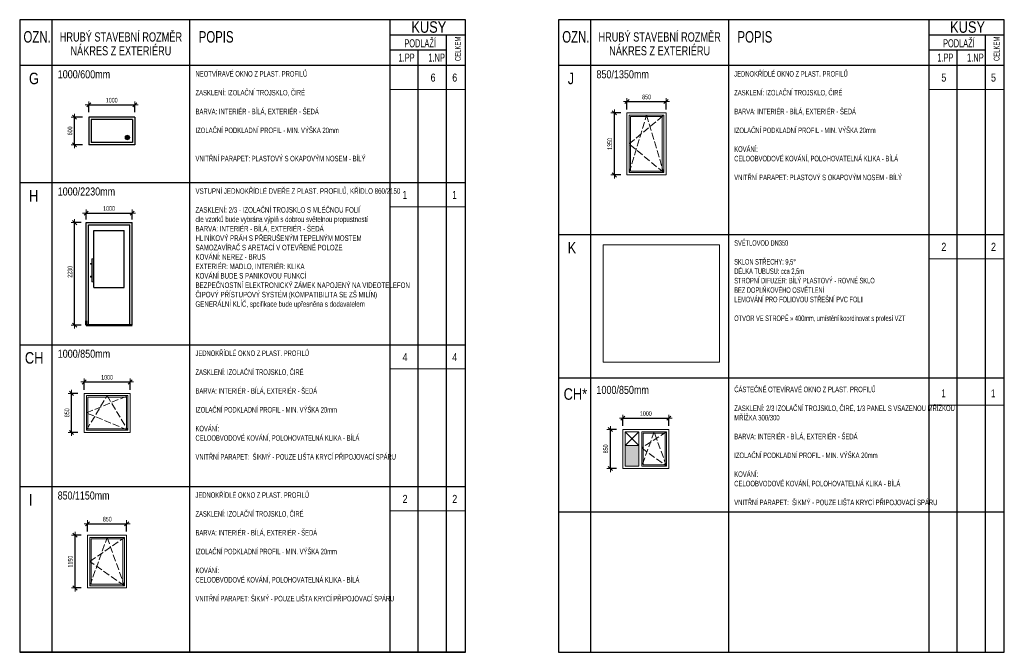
# Model space of a CAD drawing. Header units: millimetres. Extents: x -113432 to -55977, y -63841 to -50076.
# Tile 7 of 7: x -77398 to -55977, y -63841 to -50076. Entities that reach past the tile are written whole.
import ezdxf

# ---------------------------------------------------------------- set-up
doc = ezdxf.new("R2010")
doc.units = ezdxf.units.MM
doc.header["$XCLIPFRAME"] = 2
doc.header["$PDMODE"] = 65
doc.linetypes.add('Carkovana 2x_1', pattern=[200, 150, -50])
doc.layers.add('XR$1$VÝPIS VNĚJŠÍCH VÝPLŇÍ_1', color=7, linetype='Continuous', lineweight=25)
doc.styles.add('ARIAL', font='ARIAL.TTF')
doc.styles.add('ARIALNARROW', font='ARIALN.TTF')
doc.dimstyles.new('DIMSTYLE_3', dxfattribs={"dimtxt": 100, "dimasz": 150, "dimexe": 0, "dimexo": 0, "dimgap": 50, "dimtad": 2, "dimdec": 0, "dimrnd": 5, "dimzin": 12, "dimdsep": 46, "dimtxsty": 'ARIALNARROW', "dimblk1": 'ALL_ML_STRICH', "dimblk2": 'ALL_ML_STRICH', "dimsah": 1, "dimcen": 0, "dimclrd": 6, "dimclre": 6, "dimclrt": 6, "dimadec": 0, "dimazin": 0, "dimtfac": 1, "dimtdec": 0, "dimtix": 1, "dimtmove": 2, "dimatfit": 3, "dimfxl": 0, "dimtzin": 0, "dimlwd": 0, "dimlwe": 13, "dimarcsym": 0})
picture_1 = doc.add_image_def('image1.bmp', size_in_pixel=(323, 325))

# ---------------------------------------------------------------- blocks, each defined once
blk = doc.blocks.new('ALL_ML_STRICH')
at = {"color": 0, "linetype": 'ByBlock', "lineweight": -2}
for p, q in [((-1, 0), (0.5, 0)), ((-0.3, -0.3), (0.3, 0.3)), ((0, -0.5), (0, 0.5))]:
    blk.add_line(p, q, dxfattribs=at)
blk = doc.blocks.new('*D25')
at = {"layer": 'DEFPOINTS', "color": 6, "linetype": 'Continuous', "lineweight": 13}
for p in [(-75895, -51928), (-75895, -52198), (-74895, -52198)]:
    blk.add_point(p, dxfattribs=at)
at = {"layer": 'XR$1$VÝPIS VNĚJŠÍCH VÝPLŇÍ_1', "color": 6, "linetype": 'Continuous', "lineweight": -2}
for p, q in [((-75895, -52090), (-75895, -51928)), ((-75895, -51928), (-74895, -51928)), ((-74895, -52090), (-74895, -51928))]:
    blk.add_line(p, q, dxfattribs=at)
at = {"layer": 'XR$1$VÝPIS VNĚJŠÍCH VÝPLŇÍ_1', "color": 6, "linetype": 'Continuous', "lineweight": 13, "xscale": 150, "yscale": 150, "zscale": 150, "rotation": 180}
blk.add_blockref('ALL_ML_STRICH', (-75895, -51928), dxfattribs=at)
at = {"layer": 'XR$1$VÝPIS VNĚJŠÍCH VÝPLŇÍ_1', "color": 6, "linetype": 'Continuous', "lineweight": 13, "xscale": 150, "yscale": 150, "zscale": 150}
blk.add_blockref('ALL_ML_STRICH', (-74895, -51928), dxfattribs=at)
at = {"layer": 'XR$1$VÝPIS VNĚJŠÍCH VÝPLŇÍ_1', "color": 6, "linetype": 'Continuous', "lineweight": 13, "insert": (-75396, -51828), "char_height": 100, "width": 324.57, "attachment_point": 5, "style": 'ARIALNARROW'}
blk.add_mtext('\\W0.81;\\A1;{1000}', dxfattribs=at)
blk = doc.blocks.new('*D26')
at = {"layer": 'DEFPOINTS', "color": 6, "linetype": 'Continuous', "lineweight": 13}
for p in [(-75895, -52198), (-76204, -52798), (-75895, -52798)]:
    blk.add_point(p, dxfattribs=at)
at = {"layer": 'XR$1$VÝPIS VNĚJŠÍCH VÝPLŇÍ_1', "color": 6, "linetype": 'Continuous', "lineweight": -2}
for p, q in [((-76032, -52198), (-76204, -52198)), ((-76204, -52798), (-76204, -52198)), ((-76032, -52798), (-76204, -52798))]:
    blk.add_line(p, q, dxfattribs=at)
at = {"layer": 'XR$1$VÝPIS VNĚJŠÍCH VÝPLŇÍ_1', "color": 6, "linetype": 'Continuous', "lineweight": 13, "xscale": 150, "yscale": 150, "zscale": 150}
for p, rotation in [((-76204, -52198), 90), ((-76204, -52798), 270)]:
    blk.add_blockref('ALL_ML_STRICH', p, dxfattribs=dict(at, rotation=rotation))
at = {"layer": 'XR$1$VÝPIS VNĚJŠÍCH VÝPLŇÍ_1', "color": 6, "linetype": 'Continuous', "lineweight": 13, "insert": (-76304, -52496), "char_height": 100, "width": 243.43, "attachment_point": 5, "rotation": 90, "style": 'ARIALNARROW'}
blk.add_mtext('\\W0.81;\\A1;{600}', dxfattribs=at)
blk = doc.blocks.new('*D27')
at = {"layer": 'DEFPOINTS', "color": 6, "linetype": 'Continuous', "lineweight": 13}
for p in [(-75996, -57959), (-75996, -58206), (-74996, -58206)]:
    blk.add_point(p, dxfattribs=at)
at = {"layer": 'XR$1$VÝPIS VNĚJŠÍCH VÝPLŇÍ_1', "color": 6, "linetype": 'Continuous', "lineweight": -2}
for p, q in [((-75996, -58129), (-75996, -57959)), ((-75996, -57959), (-74996, -57959)), ((-74996, -58129), (-74996, -57959))]:
    blk.add_line(p, q, dxfattribs=at)
at = {"layer": 'XR$1$VÝPIS VNĚJŠÍCH VÝPLŇÍ_1', "color": 6, "linetype": 'Continuous', "lineweight": 13, "xscale": 150, "yscale": 150, "zscale": 150, "rotation": 180}
blk.add_blockref('ALL_ML_STRICH', (-75996, -57959), dxfattribs=at)
at = {"layer": 'XR$1$VÝPIS VNĚJŠÍCH VÝPLŇÍ_1', "color": 6, "linetype": 'Continuous', "lineweight": 13, "xscale": 150, "yscale": 150, "zscale": 150}
blk.add_blockref('ALL_ML_STRICH', (-74996, -57959), dxfattribs=at)
at = {"layer": 'XR$1$VÝPIS VNĚJŠÍCH VÝPLŇÍ_1', "color": 6, "linetype": 'Continuous', "lineweight": 13, "insert": (-75497, -57859), "char_height": 100, "width": 324.57, "attachment_point": 5, "style": 'ARIALNARROW'}
blk.add_mtext('\\W0.81;\\A1;{1000}', dxfattribs=at)
blk = doc.blocks.new('*D47')
at = {"layer": 'DEFPOINTS', "color": 6, "linetype": 'Continuous', "lineweight": 13}
for p in [(-75921, -61044), (-75921, -61291), (-75071, -61291)]:
    blk.add_point(p, dxfattribs=at)
at = {"layer": 'XR$1$VÝPIS VNĚJŠÍCH VÝPLŇÍ_1', "color": 6, "linetype": 'Continuous', "lineweight": -2}
for p, q in [((-75921, -61214), (-75921, -61044)), ((-75921, -61044), (-75071, -61044)), ((-75071, -61214), (-75071, -61044))]:
    blk.add_line(p, q, dxfattribs=at)
at = {"layer": 'XR$1$VÝPIS VNĚJŠÍCH VÝPLŇÍ_1', "color": 6, "linetype": 'Continuous', "lineweight": 13, "xscale": 150, "yscale": 150, "zscale": 150, "rotation": 180}
blk.add_blockref('ALL_ML_STRICH', (-75921, -61044), dxfattribs=at)
at = {"layer": 'XR$1$VÝPIS VNĚJŠÍCH VÝPLŇÍ_1', "color": 6, "linetype": 'Continuous', "lineweight": 13, "xscale": 150, "yscale": 150, "zscale": 150}
blk.add_blockref('ALL_ML_STRICH', (-75071, -61044), dxfattribs=at)
at = {"layer": 'XR$1$VÝPIS VNĚJŠÍCH VÝPLŇÍ_1', "color": 6, "linetype": 'Continuous', "lineweight": 13, "insert": (-75493, -60944), "char_height": 100, "width": 243.43, "attachment_point": 5, "style": 'ARIALNARROW'}
blk.add_mtext('\\W0.81;\\A1;{850}', dxfattribs=at)
blk = doc.blocks.new('*D48')
at = {"layer": 'DEFPOINTS', "color": 6, "linetype": 'Continuous', "lineweight": 13}
for p in [(-75921, -61291), (-76194, -62441), (-75921, -62441)]:
    blk.add_point(p, dxfattribs=at)
at = {"layer": 'XR$1$VÝPIS VNĚJŠÍCH VÝPLŇÍ_1', "color": 6, "linetype": 'Continuous', "lineweight": -2}
for p, q in [((-76057, -61291), (-76194, -61291)), ((-76194, -62441), (-76194, -61291)), ((-76057, -62441), (-76194, -62441))]:
    blk.add_line(p, q, dxfattribs=at)
at = {"layer": 'XR$1$VÝPIS VNĚJŠÍCH VÝPLŇÍ_1', "color": 6, "linetype": 'Continuous', "lineweight": 13, "xscale": 150, "yscale": 150, "zscale": 150}
for p, rotation in [((-76194, -61291), 90), ((-76194, -62441), 270)]:
    blk.add_blockref('ALL_ML_STRICH', p, dxfattribs=dict(at, rotation=rotation))
at = {"layer": 'XR$1$VÝPIS VNĚJŠÍCH VÝPLŇÍ_1', "color": 6, "linetype": 'Continuous', "lineweight": 13, "insert": (-76294, -61867), "char_height": 100, "width": 324.57, "attachment_point": 5, "rotation": 90, "style": 'ARIALNARROW'}
blk.add_mtext('\\W0.81;\\A1;{1150}', dxfattribs=at)
blk = doc.blocks.new('*D49')
at = {"layer": 'DEFPOINTS', "color": 6, "linetype": 'Continuous', "lineweight": 13}
for p in [(-64187, -51857), (-64187, -52104), (-63337, -52104)]:
    blk.add_point(p, dxfattribs=at)
at = {"layer": 'XR$1$VÝPIS VNĚJŠÍCH VÝPLŇÍ_1', "color": 6, "linetype": 'Continuous', "lineweight": -2}
for p, q in [((-64187, -52027), (-64187, -51857)), ((-64187, -51857), (-63337, -51857)), ((-63337, -52027), (-63337, -51857))]:
    blk.add_line(p, q, dxfattribs=at)
at = {"layer": 'XR$1$VÝPIS VNĚJŠÍCH VÝPLŇÍ_1', "color": 6, "linetype": 'Continuous', "lineweight": 13, "xscale": 150, "yscale": 150, "zscale": 150, "rotation": 180}
blk.add_blockref('ALL_ML_STRICH', (-64187, -51857), dxfattribs=at)
at = {"layer": 'XR$1$VÝPIS VNĚJŠÍCH VÝPLŇÍ_1', "color": 6, "linetype": 'Continuous', "lineweight": 13, "xscale": 150, "yscale": 150, "zscale": 150}
blk.add_blockref('ALL_ML_STRICH', (-63337, -51857), dxfattribs=at)
at = {"layer": 'XR$1$VÝPIS VNĚJŠÍCH VÝPLŇÍ_1', "color": 6, "linetype": 'Continuous', "lineweight": 13, "insert": (-63759, -51757), "char_height": 100, "width": 243.43, "attachment_point": 5, "style": 'ARIALNARROW'}
blk.add_mtext('\\W0.81;\\A1;{850}', dxfattribs=at)
blk = doc.blocks.new('*D50')
at = {"layer": 'DEFPOINTS', "color": 6, "linetype": 'Continuous', "lineweight": 13}
for p in [(-64187, -52104), (-64460, -53454), (-64187, -53454)]:
    blk.add_point(p, dxfattribs=at)
at = {"layer": 'XR$1$VÝPIS VNĚJŠÍCH VÝPLŇÍ_1', "color": 6, "linetype": 'Continuous', "lineweight": -2}
for p, q in [((-64323, -52104), (-64460, -52104)), ((-64460, -53454), (-64460, -52104)), ((-64323, -53454), (-64460, -53454))]:
    blk.add_line(p, q, dxfattribs=at)
at = {"layer": 'XR$1$VÝPIS VNĚJŠÍCH VÝPLŇÍ_1', "color": 6, "linetype": 'Continuous', "lineweight": 13, "xscale": 150, "yscale": 150, "zscale": 150}
for p, rotation in [((-64460, -52104), 90), ((-64460, -53454), 270)]:
    blk.add_blockref('ALL_ML_STRICH', p, dxfattribs=dict(at, rotation=rotation))
at = {"layer": 'XR$1$VÝPIS VNĚJŠÍCH VÝPLŇÍ_1', "color": 6, "linetype": 'Continuous', "lineweight": 13, "insert": (-64560, -52780), "char_height": 100, "width": 324.57, "attachment_point": 5, "rotation": 90, "style": 'ARIALNARROW'}
blk.add_mtext('\\W0.81;\\A1;{1350}', dxfattribs=at)
blk = doc.blocks.new('*D55')
at = {"layer": 'DEFPOINTS', "color": 6, "linetype": 'Continuous', "lineweight": 13}
for p in [(-64275, -58746), (-64275, -58993), (-63275, -58993)]:
    blk.add_point(p, dxfattribs=at)
at = {"layer": 'XR$1$VÝPIS VNĚJŠÍCH VÝPLŇÍ_1', "color": 6, "linetype": 'Continuous', "lineweight": -2}
for p, q in [((-64275, -58916), (-64275, -58746)), ((-64275, -58746), (-63275, -58746)), ((-63275, -58916), (-63275, -58746))]:
    blk.add_line(p, q, dxfattribs=at)
at = {"layer": 'XR$1$VÝPIS VNĚJŠÍCH VÝPLŇÍ_1', "color": 6, "linetype": 'Continuous', "lineweight": 13, "xscale": 150, "yscale": 150, "zscale": 150, "rotation": 180}
blk.add_blockref('ALL_ML_STRICH', (-64275, -58746), dxfattribs=at)
at = {"layer": 'XR$1$VÝPIS VNĚJŠÍCH VÝPLŇÍ_1', "color": 6, "linetype": 'Continuous', "lineweight": 13, "xscale": 150, "yscale": 150, "zscale": 150}
blk.add_blockref('ALL_ML_STRICH', (-63275, -58746), dxfattribs=at)
at = {"layer": 'XR$1$VÝPIS VNĚJŠÍCH VÝPLŇÍ_1', "color": 6, "linetype": 'Continuous', "lineweight": 13, "insert": (-63776, -58646), "char_height": 100, "width": 324.57, "attachment_point": 5, "style": 'ARIALNARROW'}
blk.add_mtext('\\W0.81;\\A1;{1000}', dxfattribs=at)
blk = doc.blocks.new('*D56')
at = {"layer": 'DEFPOINTS', "color": 6, "linetype": 'Continuous', "lineweight": 13}
for p in [(-75996, -58206), (-76269, -59056), (-75996, -59056)]:
    blk.add_point(p, dxfattribs=at)
at = {"layer": 'XR$1$VÝPIS VNĚJŠÍCH VÝPLŇÍ_1', "color": 6, "linetype": 'Continuous', "lineweight": -2}
for p, q in [((-76132, -58206), (-76269, -58206)), ((-76269, -59056), (-76269, -58206)), ((-76132, -59056), (-76269, -59056))]:
    blk.add_line(p, q, dxfattribs=at)
at = {"layer": 'XR$1$VÝPIS VNĚJŠÍCH VÝPLŇÍ_1', "color": 6, "linetype": 'Continuous', "lineweight": 13, "xscale": 150, "yscale": 150, "zscale": 150}
for p, rotation in [((-76269, -58206), 90), ((-76269, -59056), 270)]:
    blk.add_blockref('ALL_ML_STRICH', p, dxfattribs=dict(at, rotation=rotation))
at = {"layer": 'XR$1$VÝPIS VNĚJŠÍCH VÝPLŇÍ_1', "color": 6, "linetype": 'Continuous', "lineweight": 13, "insert": (-76369, -58629), "char_height": 100, "width": 243.43, "attachment_point": 5, "rotation": 90, "style": 'ARIALNARROW'}
blk.add_mtext('\\W0.81;\\A1;{850}', dxfattribs=at)
blk = doc.blocks.new('*D57')
at = {"layer": 'DEFPOINTS', "color": 6, "linetype": 'Continuous', "lineweight": 13}
for p in [(-64275, -58993), (-64548, -59843), (-64275, -59843)]:
    blk.add_point(p, dxfattribs=at)
at = {"layer": 'XR$1$VÝPIS VNĚJŠÍCH VÝPLŇÍ_1', "color": 6, "linetype": 'Continuous', "lineweight": -2}
for p, q in [((-64411, -58993), (-64548, -58993)), ((-64548, -59843), (-64548, -58993)), ((-64411, -59843), (-64548, -59843))]:
    blk.add_line(p, q, dxfattribs=at)
at = {"layer": 'XR$1$VÝPIS VNĚJŠÍCH VÝPLŇÍ_1', "color": 6, "linetype": 'Continuous', "lineweight": 13, "xscale": 150, "yscale": 150, "zscale": 150}
for p, rotation in [((-64548, -58993), 90), ((-64548, -59843), 270)]:
    blk.add_blockref('ALL_ML_STRICH', p, dxfattribs=dict(at, rotation=rotation))
at = {"layer": 'XR$1$VÝPIS VNĚJŠÍCH VÝPLŇÍ_1', "color": 6, "linetype": 'Continuous', "lineweight": 13, "insert": (-64648, -59415), "char_height": 100, "width": 243.43, "attachment_point": 5, "rotation": 90, "style": 'ARIALNARROW'}
blk.add_mtext('\\W0.81;\\A1;{850}', dxfattribs=at)
blk = doc.blocks.new('*D58')
at = {"layer": 'DEFPOINTS', "color": 6, "linetype": 'Continuous', "lineweight": 13}
for p in [(-75953, -54491), (-76202, -56721), (-75953, -56721)]:
    blk.add_point(p, dxfattribs=at)
at = {"layer": 'XR$1$VÝPIS VNĚJŠÍCH VÝPLŇÍ_1', "color": 6, "linetype": 'Continuous', "lineweight": -2}
for p, q in [((-76060, -54491), (-76202, -54491)), ((-76202, -56721), (-76202, -54491)), ((-76060, -56721), (-76202, -56721))]:
    blk.add_line(p, q, dxfattribs=at)
at = {"layer": 'XR$1$VÝPIS VNĚJŠÍCH VÝPLŇÍ_1', "color": 6, "linetype": 'Continuous', "lineweight": 13, "xscale": 150, "yscale": 150, "zscale": 150}
for p, rotation in [((-76202, -54491), 90), ((-76202, -56721), 270)]:
    blk.add_blockref('ALL_ML_STRICH', p, dxfattribs=dict(at, rotation=rotation))
at = {"layer": 'XR$1$VÝPIS VNĚJŠÍCH VÝPLŇÍ_1', "color": 6, "linetype": 'Continuous', "lineweight": 13, "insert": (-76302, -55562), "char_height": 100, "width": 324.57, "attachment_point": 5, "rotation": 90, "style": 'ARIALNARROW'}
blk.add_mtext('\\W0.81;\\A1;{2230}', dxfattribs=at)
blk = doc.blocks.new('*D59')
at = {"layer": 'DEFPOINTS', "color": 6, "linetype": 'Continuous', "lineweight": 13}
for p in [(-75953, -54284), (-75953, -54491), (-74953, -54491)]:
    blk.add_point(p, dxfattribs=at)
at = {"layer": 'XR$1$VÝPIS VNĚJŠÍCH VÝPLŇÍ_1', "color": 6, "linetype": 'Continuous', "lineweight": -2}
for p, q in [((-75953, -54420), (-75953, -54284)), ((-75953, -54284), (-74953, -54284)), ((-74953, -54420), (-74953, -54284))]:
    blk.add_line(p, q, dxfattribs=at)
at = {"layer": 'XR$1$VÝPIS VNĚJŠÍCH VÝPLŇÍ_1', "color": 6, "linetype": 'Continuous', "lineweight": 13, "xscale": 150, "yscale": 150, "zscale": 150, "rotation": 180}
blk.add_blockref('ALL_ML_STRICH', (-75953, -54284), dxfattribs=at)
at = {"layer": 'XR$1$VÝPIS VNĚJŠÍCH VÝPLŇÍ_1', "color": 6, "linetype": 'Continuous', "lineweight": 13, "xscale": 150, "yscale": 150, "zscale": 150}
blk.add_blockref('ALL_ML_STRICH', (-74953, -54284), dxfattribs=at)
at = {"layer": 'XR$1$VÝPIS VNĚJŠÍCH VÝPLŇÍ_1', "color": 6, "linetype": 'Continuous', "lineweight": 13, "insert": (-75454, -54184), "char_height": 100, "width": 324.57, "attachment_point": 5, "style": 'ARIALNARROW'}
blk.add_mtext('\\W0.81;\\A1;{1000}', dxfattribs=at)

msp = doc.modelspace()

# ---------------------------------------------------------------- hatches: boundary and pattern name
at = {"layer": 'XR$1$VÝPIS VNĚJŠÍCH VÝPLŇÍ_1', "linetype": 'Continuous', "lineweight": 13}
for color, points in [(253, [(-75021.8, -52599.9), (-75028.9, -52594.9), (-75036.8, -52591.2), (-75045.3, -52588.9), (-75053.9, -52588.2), (-75062.6, -52588.9), (-75071, -52591.2), (-75078.9, -52594.9), (-75086.1, -52599.9), (-75092.2, -52606), (-75097.2, -52613.2), (-75100.9, -52621.1), (-75103.2, -52629.5), (-75103.9, -52638.2), (-75103.2, -52646.8), (-75100.9, -52655.3), (-75097.2, -52663.2), (-75092.2, -52670.3), (-75086.1, -52676.5), (-75078.9, -52681.5), (-75071, -52685.1), (-75062.6, -52687.4), (-75053.9, -52688.2), (-75045.3, -52687.4), (-75036.8, -52685.1), (-75028.9, -52681.5), (-75021.8, -52676.5), (-75015.6, -52670.3), (-75010.6, -52663.2), (-75007, -52655.3), (-75004.7, -52646.8), (-75003.9, -52638.2), (-75004.7, -52629.5), (-75007, -52621.1), (-75010.6, -52613.2), (-75015.6, -52606)]), (252, [(-64225.3, -59793), (-63925.3, -59793), (-63925.3, -59343), (-64225.3, -59343)])]:
    msp.add_hatch(color=color, dxfattribs=at).paths.add_polyline_path(points)

# ---------------------------------------------------------------- linework, layer by layer
at = {"layer": 'XR$1$VÝPIS VNĚJŠÍCH VÝPLŇÍ_1', "color": 7, "linetype": 'Continuous', "lineweight": 25}
for p, q in [((-67697.9, -50075.7), (-77397.9, -50075.7)), ((-77397.9, -50075.7), (-77397.9, -63840.7)), ((-76697.9, -50075.7), (-76697.9, -63840.7)), ((-73700, -50075.7), (-73700, -51075.7)), ((-69335, -50742.4), (-69335, -50075.7)), ((-67697.9, -63840.7), (-67697.9, -50075.7)), ((-55977.2, -50075.7), (-65677.2, -50075.7)), ((-65677.2, -50075.7), (-65677.2, -63840.7)), ((-64977.2, -50075.7), (-64977.2, -63840.7)), ((-61979.3, -50075.7), (-61979.3, -51075.7)), ((-57614.3, -50742.4), (-57614.3, -50075.7)), ((-55977.2, -63840.7), (-55977.2, -50075.7)), ((-67697.9, -50409.1), (-69335, -50409.1)), ((-68109.3, -50742.4), (-68109.3, -50409.1)), ((-55977.2, -50409.1), (-57614.3, -50409.1)), ((-56388.6, -50742.4), (-56388.6, -50409.1)), ((-68109.3, -50742.4), (-69335, -50742.4)), ((-69335, -63840.7), (-69335, -50742.4)), ((-68725.8, -63836.6), (-68725.8, -50742.4)), ((-68109.3, -63840.7), (-68109.3, -50742.4)), ((-68109.3, -63840.7), (-68109.3, -50742.4)), ((-56388.6, -50742.4), (-57614.3, -50742.4)), ((-57614.3, -63840.7), (-57614.3, -50742.4)), ((-57005.1, -63836.6), (-57005.1, -50742.4)), ((-56388.6, -63840.7), (-56388.6, -50742.4)), ((-56388.6, -63840.7), (-56388.6, -50742.4)), ((-67697.9, -51075.7), (-77397.9, -51075.7)), ((-73700, -51075.7), (-73700, -63840.7)), ((-55977.2, -51075.7), (-65677.2, -51075.7)), ((-61979.3, -51075.7), (-61979.3, -63840.7)), ((-75894.8, -52198.3), (-75894.8, -52798.3)), ((-74894.8, -52198.3), (-75894.8, -52198.3)), ((-75844.8, -52248.3), (-75844.8, -52748.3)), ((-74944.8, -52248.3), (-75844.8, -52248.3)), ((-74944.8, -52248.3), (-74944.8, -52748.3)), ((-74894.8, -52198.3), (-74894.8, -52798.3)), ((-74894.8, -52798.3), (-75894.8, -52798.3)), ((-74944.8, -52748.3), (-75844.8, -52748.3)), ((-67697.9, -53625.7), (-77397.9, -53625.7)), ((-75952.6, -54491.4), (-74952.6, -54491.4)), ((-75952.6, -56721.4), (-75952.6, -54491.4)), ((-75902.6, -54541.4), (-75002.6, -54541.4)), ((-75902.6, -56721.4), (-75902.6, -54541.4)), ((-75002.6, -56721.4), (-75002.6, -54541.4)), ((-74952.6, -56721.4), (-74952.6, -54491.4)), ((-75782.6, -54661.4), (-75122.6, -54661.4)), ((-75782.6, -55902.1), (-75782.6, -54661.4)), ((-75122.6, -55902.1), (-75122.6, -54661.4)), ((-55977.2, -54755.7), (-65677.2, -54755.7)), ((-75782.6, -55902.1), (-75122.6, -55902.1)), ((-67697.9, -57155.7), (-77397.9, -57155.7)), ((-55977.2, -57872.4), (-65677.2, -57872.4)), ((-64977.2, -57872.4), (-64977.2, -60792.4)), ((-61979.3, -57872.4), (-61979.3, -60792.4)), ((-57614.3, -60792.4), (-57614.3, -57872.4)), ((-57005.1, -60792.4), (-57005.1, -57872.4)), ((-56388.6, -60792.4), (-56388.6, -57872.4)), ((-56388.6, -60792.4), (-56388.6, -57872.4)), ((-67697.9, -60240.7), (-77397.9, -60240.7)), ((-55977.2, -60792.4), (-65677.2, -60792.4)), ((-77397.9, -63840.7), (-67697.9, -63840.7)), ((-67697.9, -63840.7), (-77397.9, -63840.7)), ((-65677.2, -63840.7), (-55977.2, -63840.7))]:
    msp.add_line(p, q, dxfattribs=at)
at = {"layer": 'XR$1$VÝPIS VNĚJŠÍCH VÝPLŇÍ_1', "color": 7, "linetype": 'Continuous', "lineweight": 13}
for p, q in [((-69335, -51595.7), (-67697.9, -51595.7)), ((-57614.3, -51595.7), (-55977.2, -51595.7)), ((-63337, -52103.8), (-64187, -52103.8)), ((-64187, -52103.8), (-64187, -53453.8)), ((-63387, -52153.8), (-64137, -52153.8)), ((-64137, -52153.8), (-64137, -53403.8)), ((-63417, -52183.8), (-64107, -52183.8)), ((-64107, -52183.8), (-64107, -53373.8)), ((-63417, -53373.8), (-63417, -52183.8)), ((-63387, -53403.8), (-63387, -52153.8)), ((-63337, -53453.8), (-63337, -52103.8)), ((-64187, -53453.8), (-63337, -53453.8)), ((-64137, -53403.8), (-63387, -53403.8)), ((-64107, -53373.8), (-63417, -53373.8)), ((-69335, -54145.7), (-67697.9, -54145.7)), ((-75827.1, -55378.6), (-75857.1, -55378.6)), ((-75857.1, -55378.6), (-75857.1, -55398.6)), ((-75857.1, -55398.6), (-75827.1, -55398.6)), ((-75827.1, -55278.6), (-75827.1, -55778.6)), ((-75797.1, -55278.6), (-75827.1, -55278.6)), ((-75797.1, -55778.6), (-75797.1, -55278.6)), ((-57614.3, -55275.7), (-55977.2, -55275.7)), ((-75827.1, -55658.6), (-75857.1, -55658.6)), ((-75857.1, -55658.6), (-75857.1, -55678.6)), ((-75857.1, -55678.6), (-75827.1, -55678.6)), ((-75827.1, -55778.6), (-75797.1, -55778.6)), ((-69335, -57675.7), (-67697.9, -57675.7)), ((-74996, -58206.3), (-75996, -58206.3)), ((-75996, -58206.3), (-75996, -59056.3)), ((-75046, -58256.3), (-75946, -58256.3)), ((-75946, -58256.3), (-75946, -59006.3)), ((-75046, -59006.3), (-75046, -58256.3)), ((-74996, -59056.3), (-74996, -58206.3)), ((-75076, -58286.3), (-75916, -58286.3)), ((-75916, -58286.3), (-75916, -58976.3)), ((-75076, -58976.3), (-75076, -58286.3)), ((-57614.3, -58462.4), (-55977.2, -58462.4)), ((-75996, -59056.3), (-74996, -59056.3)), ((-75946, -59006.3), (-75046, -59006.3)), ((-75916, -58976.3), (-75076, -58976.3)), ((-63275.3, -58993), (-64275.3, -58993)), ((-64275.3, -58993), (-64275.3, -59843)), ((-63925.3, -59043), (-64225.3, -59043)), ((-63925.3, -59043), (-64225.3, -59043)), ((-64225.3, -59043), (-64225.3, -59343)), ((-64225.3, -59343), (-63925.3, -59043)), ((-64225.3, -59043), (-63925.3, -59343)), ((-64225.3, -59043), (-64225.3, -59793)), ((-63925.3, -59343), (-63925.3, -59043)), ((-63925.3, -59043), (-63925.3, -59793)), ((-63325.3, -59043), (-63865.3, -59043)), ((-63865.3, -59043), (-63865.3, -59793)), ((-63355.3, -59073), (-63835.3, -59073)), ((-63835.3, -59073), (-63835.3, -59763)), ((-63355.3, -59763), (-63355.3, -59073)), ((-63325.3, -59793), (-63325.3, -59043)), ((-63275.3, -59843), (-63275.3, -58993)), ((-64225.3, -59343), (-63925.3, -59343)), ((-63835.3, -59763), (-63355.3, -59763)), ((-64275.3, -59843), (-63275.3, -59843)), ((-64225.3, -59793), (-63925.3, -59793)), ((-63865.3, -59793), (-63325.3, -59793)), ((-69335, -60760.7), (-67697.9, -60760.7)), ((-75071, -61291.3), (-75921, -61291.3)), ((-75921, -61291.3), (-75921, -62441.3)), ((-75121, -61341.3), (-75871, -61341.3)), ((-75871, -61341.3), (-75871, -62391.3)), ((-75151, -61371.3), (-75841, -61371.3)), ((-75841, -61371.3), (-75841, -62361.3)), ((-75151, -62361.3), (-75151, -61371.3)), ((-75121, -62391.3), (-75121, -61341.3)), ((-75071, -62441.3), (-75071, -61291.3)), ((-75921, -62441.3), (-75071, -62441.3)), ((-75871, -62391.3), (-75121, -62391.3)), ((-75841, -62361.3), (-75151, -62361.3))]:
    msp.add_line(p, q, dxfattribs=at)
at = {"layer": 'XR$1$VÝPIS VNĚJŠÍCH VÝPLŇÍ_1', "color": 7, "linetype": 'Carkovana 2x_1', "lineweight": 13}
for p, q in [((-64137, -53403.8), (-63762, -52153.8)), ((-64137, -52778.8), (-63387, -52153.8)), ((-63762, -52153.8), (-63387, -53403.8)), ((-63387, -53403.8), (-64137, -52778.8)), ((-75946, -59006.3), (-75496, -58256.3)), ((-75946, -58631.3), (-75046, -58256.3)), ((-75496, -58256.3), (-75046, -59006.3)), ((-75046, -59006.3), (-75946, -58631.3)), ((-63325.3, -59043), (-63865.3, -59393)), ((-63595.3, -59043), (-63865.3, -59793)), ((-63325.3, -59793), (-63595.3, -59043)), ((-63865.3, -59393), (-63325.3, -59793)), ((-75871, -62391.3), (-75496, -61341.3)), ((-75871, -61866.3), (-75121, -61341.3)), ((-75496, -61341.3), (-75121, -62391.3)), ((-75121, -62391.3), (-75871, -61866.3))]:
    msp.add_line(p, q, dxfattribs=at)
at = {"layer": 'XR$1$VÝPIS VNĚJŠÍCH VÝPLŇÍ_1', "color": 7, "linetype": 'Continuous', "lineweight": 50}
for p, q in [((-75952.6, -56631.4), (-75952.6, -56721.4)), ((-75952.6, -56721.4), (-74952.6, -56721.4)), ((-75952.6, -56721.4), (-74952.6, -56721.4))]:
    msp.add_line(p, q, dxfattribs=at)
at = {"layer": 'XR$1$VÝPIS VNĚJŠÍCH VÝPLŇÍ_1', "color": 7, "linetype": 'Continuous', "lineweight": 13}
msp.add_circle((-75053.9, -52638.2), 50, dxfattribs=at)

# ---------------------------------------------------------------- texts
at = {"layer": 'XR$1$VÝPIS VNĚJŠÍCH VÝPLŇÍ_1', "color": 7, "linetype": 'Continuous', "lineweight": 50, "char_height": 250, "style": 'ARIAL'}
for s, insert, width, attachment_point in [('\\W0.80;KUSY', (-68877.6, -50364.1), 863.351, 7), ('\\W0.71;OZN.', (-77019, -50450.7), 684.08, 5), ('\\W0.71;POPIS', (-73124.3, -50450.7), 850.871, 5), ('\\W0.71;OZN.', (-65298.3, -50450.7), 684.08, 5), ('\\W0.71;POPIS', (-61403.6, -50450.7), 850.871, 5), ('\\W0.79;G', (-77195, -51482.8), 315.062, 7), ('\\W0.79;J', (-65474.3, -51482.8), 238.177, 7), ('\\W0.80;H', (-77195, -54032.8), 302.714, 7), ('\\W0.79;K', (-65474.3, -55162.8), 285.328, 7), ('\\W0.80;CH', (-77285, -57562.8), 506.782, 7), ('\\W0.80;CH*', (-65564.3, -58349.5), 617.029, 7), ('\\W0.76;I', (-77195, -60647.8), 171.787, 7)]:
    msp.add_mtext(s, dxfattribs=dict(at, insert=insert, width=width, attachment_point=attachment_point))
at = {"layer": 'XR$1$VÝPIS VNĚJŠÍCH VÝPLŇÍ_1', "color": 7, "linetype": 'Continuous', "lineweight": 25, "insert": (-57156.9, -50364.1), "char_height": 250, "width": 863.351, "attachment_point": 7, "style": 'ARIAL'}
msp.add_mtext('\\A1;{\\fArial|i0|b0;\\H250.000000;\\W0.800000;\\C7;KUSY}\\P', dxfattribs=at)
at = {"layer": 'XR$1$VÝPIS VNĚJŠÍCH VÝPLŇÍ_1', "color": 7, "linetype": 'Continuous', "lineweight": 25, "char_height": 200, "width": 2738.236, "attachment_point": 2, "line_spacing_factor": 0.903614, "style": 'ARIAL'}
for insert in [(-75195.8, -50350.7), (-63475.1, -50350.7)]:
    msp.add_mtext('\\A1;{\\fArial|i0|b0;\\H200.000000;\\W0.714286;\\C7;HRUBÝ STAVEBNÍ ROZMĚR}\\P{\\fArial|i0|b0;\\H200.000000;\\W0.714286;\\C7;NÁKRES Z EXTERIÉRU}\\P', dxfattribs=dict(at, insert=insert))
at = {"layer": 'XR$1$VÝPIS VNĚJŠÍCH VÝPLŇÍ_1', "color": 7, "linetype": 'Continuous', "lineweight": 35, "char_height": 175, "attachment_point": 7}
for s, insert, width, style in [('\\W0.77;PODLAŽÍ', (-69029.7, -50679.2), 724.953, 'ARIALNARROW'), ('\\W0.77;PODLAŽÍ', (-57309, -50679.2), 724.953, 'ARIALNARROW'), ('\\W0.67;1.PP', (-69155.1, -50987.1), 358.65, 'ARIALNARROW'), ('\\W0.65;1.NP', (-68508.6, -50987.1), 357.238, 'ARIALNARROW'), ('\\W0.67;1.PP', (-57434.4, -50987.1), 358.65, 'ARIALNARROW'), ('\\W0.65;1.NP', (-56787.9, -50987.1), 357.238, 'ARIALNARROW'), ('\\W0.80;1000/600mm', (-76571.1, -51353.8), 1217.677, 'ARIAL'), ('\\W0.80;850/1350mm', (-64850.4, -51353.8), 1217.677, 'ARIAL'), ('\\W0.79;6', (-68458.4, -51425.6), 178.988, 'ARIAL'), ('\\W0.79;6', (-67987, -51425.6), 178.988, 'ARIAL'), ('\\W0.79;5', (-57346.9, -51425.6), 178.988, 'ARIAL'), ('\\W0.79;5', (-56266.3, -51425.6), 178.988, 'ARIAL'), ('\\W0.80;1000/2230mm', (-76571.1, -53903.8), 1327.429, 'ARIAL'), ('\\W0.72;1', (-69067.6, -53975.6), 172.839, 'ARIAL'), ('\\W0.72;1', (-67987, -53975.6), 172.839, 'ARIAL'), ('\\W0.79;2', (-57346.9, -55105.6), 178.988, 'ARIAL'), ('\\W0.79;2', (-56266.3, -55105.6), 178.988, 'ARIAL'), ('\\W0.80;1000/850mm', (-76571.1, -57433.8), 1217.677, 'ARIAL'), ('\\W0.79;4', (-69067.6, -57505.6), 178.988, 'ARIAL'), ('\\W0.79;4', (-67987, -57505.6), 178.988, 'ARIAL'), ('\\W0.80;1000/850mm', (-64850.4, -58220.5), 1217.677, 'ARIAL'), ('\\W0.72;1', (-57346.9, -58292.2), 172.839, 'ARIAL'), ('\\W0.72;1', (-56266.3, -58292.2), 172.839, 'ARIAL'), ('\\W0.79;850/1150mm', (-76571.1, -60518.8), 1217.032, 'ARIAL'), ('\\W0.79;2', (-69067.6, -60590.6), 178.988, 'ARIAL'), ('\\W0.79;2', (-67987, -60590.6), 178.988, 'ARIAL')]:
    msp.add_mtext(s, dxfattribs=dict(at, insert=insert, width=width, style=style))
at = {"layer": 'XR$1$VÝPIS VNĚJŠÍCH VÝPLŇÍ_1', "color": 7, "linetype": 'Continuous', "lineweight": 25, "char_height": 125, "width": 471.838, "attachment_point": 7, "rotation": 90, "style": 'ARIALNARROW'}
for insert in [(-67800.5, -50974.3), (-56079.8, -50974.3)]:
    msp.add_mtext('\\W0.72;CELKEM', dxfattribs=dict(at, insert=insert))
at = {"layer": 'XR$1$VÝPIS VNĚJŠÍCH VÝPLŇÍ_1', "color": 7, "linetype": 'Continuous', "lineweight": 18, "char_height": 120, "attachment_point": 1, "line_spacing_factor": 1.024096, "style": 'ARIALNARROW'}
for s, insert, width in [('\\W0.75;NEOTVÍRAVÉ OKNO Z PLAST. PROFILŮ\\P\\PZASKLENÍ: IZOLAČNÍ TROJSKLO, ČIRÉ\\P\\PBARVA: INTERIÉR - BÍLÁ, EXTERIÉR - ŠEDÁ\\P\\PIZOLAČNÍ PODKLADNÍ PROFIL - MIN. VÝŠKA 20mm\\P\\P\\PVNITŘNÍ PARAPET: PLASTOVÝ S OKAPOVÝM NOSEM - BÍLÝ', (-73573.3, -51194), 3157.135), ('\\W0.74;JEDNOKŘÍDLÉ OKNO Z PLAST. PROFILŮ\\P\\PZASKLENÍ: IZOLAČNÍ TROJSKLO, ČIRÉ\\P\\PBARVA: INTERIÉR - BÍLÁ, EXTERIÉR - ŠEDÁ\\P\\PIZOLAČNÍ PODKLADNÍ PROFIL - MIN. VÝŠKA 20mm\\P\\PKOVÁNÍ:\\PCELOOBVODOVÉ KOVÁNÍ, POLOHOVATELNÁ KLIKA - BÍLÁ\\P\\PVNITŘNÍ PARAPET: PLASTOVÝ S OKAPOVÝM NOSEM - BÍLÝ', (-61852.6, -51194), 3156.322), ('\\W0.78;VSTUPNÍ JEDNOKŘÍDLÉ DVEŘE Z PLAST. PROFILŮ, KŘÍDLO 860/2150\\P\\PZASKLENÍ: 2/3 - IZOLAČNÍ TROJSKLO S MLÉČNOU FOLIÍ\\Pdle vzorků bude vybrána výplň s dobrou světelnou propustností\\PBARVA: INTERIÉR - BÍLÁ, EXTERIÉR - ŠEDÁ\\PHLINÍKOVÝ PRÁH S PŘERUŠENÝM TEPELNÝM MOSTEM\\PSAMOZAVÍRAČ S ARETACÍ V OTEVŘENÉ POLOZE\\PKOVÁNÍ: NEREZ - BRUS\\PEXTERIÉR: MADLO, INTERIÉR: KLIKA\\PKOVÁNÍ BUDE S PANIKOVOU FUNKCÍ\\PBEZPEČNOSTNÍ ELEKTRONICKÝ ZÁMEK NAPOJENÝ NA VIDEOTELEFON\\PČIPOVÝ PŘÍSTUPOVÝ SYSTÉM (KOMPATIBILITA SE ZŠ MILÍN) \\PGENERÁLNÍ KLÍČ, spcifikace bude upřesněna s dodavatelem', (-73573.3, -53744), 3670.832), ('\\W0.72;SVĚTLOVOD DN350\\P\\PSKLON STŘECHY: 9,5%%d\\PDÉLKA TUBUSU: cca 2,5m\\PSTROPNÍ DIFUZÉR: BÍLÝ PLASTOVÝ - ROVNÉ SKLO\\PBEZ DOPLŇKOVÉHO OSVĚTLENÍ\\PLEMOVÁNÍ PRO FOLIOVOU STŘEŠNÍ PVC FOLII\\P\\POTVOR VE STROPĚ » 400mm, umístění koordinovat s profesí VZT', (-61852.6, -54874), 3691.303), ('\\W0.74;JEDNOKŘÍDLÉ OKNO Z PLAST. PROFILŮ\\P\\PZASKLENÍ: IZOLAČNÍ TROJSKLO, ČIRÉ\\P\\PBARVA: INTERIÉR - BÍLÁ, EXTERIÉR - ŠEDÁ\\P\\PIZOLAČNÍ PODKLADNÍ PROFIL - MIN. VÝŠKA 20mm\\P\\PKOVÁNÍ:\\PCELOOBVODOVÉ KOVÁNÍ, POLOHOVATELNÁ KLIKA - BÍLÁ\\P\\PVNITŘNÍ PARAPET:  ŠIKMÝ - POUZE LIŠTA KRYCÍ PŘIPOJOVACÍ SPÁRU', (-73573.3, -57274), 3764.322), ('\\W0.75;ČÁSTEČNĚ OTEVÍRAVÉ OKNO Z PLAST. PROFILŮ\\P\\PZASKLENÍ: 2/3 IZOLAČNÍ TROJSKLO, ČIRÉ, 1/3 PANEL S VSAZENOU MŘÍŽKOU\\PMŘÍŽKA 300/300\\P\\PBARVA: INTERIÉR - BÍLÁ, EXTERIÉR - ŠEDÁ\\P\\PIZOLAČNÍ PODKLADNÍ PROFIL - MIN. VÝŠKA 20mm\\P\\PKOVÁNÍ:\\PCELOOBVODOVÉ KOVÁNÍ, POLOHOVATELNÁ KLIKA - BÍLÁ\\P\\PVNITŘNÍ PARAPET:  ŠIKMÝ - POUZE LIŠTA KRYCÍ PŘIPOJOVACÍ SPÁRU', (-61852.6, -58060.7), 4138.378), ('\\W0.74;JEDNOKŘÍDLÉ OKNO Z PLAST. PROFILŮ\\P\\PZASKLENÍ: IZOLAČNÍ TROJSKLO, ČIRÉ\\P\\PBARVA: INTERIÉR - BÍLÁ, EXTERIÉR - ŠEDÁ\\P\\PIZOLAČNÍ PODKLADNÍ PROFIL - MIN. VÝŠKA 20mm\\P\\PKOVÁNÍ:\\PCELOOBVODOVÉ KOVÁNÍ, POLOHOVATELNÁ KLIKA - BÍLÁ\\P\\PVNITŘNÍ PARAPET: ŠIKMÝ - POUZE LIŠTA KRYCÍ PŘIPOJOVACÍ SPÁRU', (-73573.3, -60359), 3684.322)]:
    msp.add_mtext(s, dxfattribs=dict(at, insert=insert, width=width))

# ---------------------------------------------------------------- dimensions: what is measured, and where the dimension line sits
at = {"layer": 'XR$1$VÝPIS VNĚJŠÍCH VÝPLŇÍ_1', "color": 6, "linetype": 'Continuous', "lineweight": 13}
for base, p1, p2, picture, middle in [((-74894.8, -51928), (-75894.8, -52090), (-74894.8, -52090), '*D25', (-75395.9, -51828)), ((-63337, -51856.9), (-64187, -52026.8), (-63337, -52026.8), '*D49', (-63759.4, -51756.9)), ((-74952.6, -54283.8), (-75952.6, -54419.7), (-74952.6, -54419.7), '*D59', (-75453.7, -54183.8)), ((-74996, -57959.5), (-75996, -58129.3), (-74996, -58129.3), '*D27', (-75497.1, -57859.5)), ((-63275.3, -58746.1), (-64275.3, -58916), (-63275.3, -58916), '*D55', (-63776.4, -58646.1)), ((-75071, -61044.5), (-75921, -61214.3), (-75071, -61214.3), '*D47', (-75493.5, -60944.5))]:
    dim = msp.add_linear_dim(base=base, p1=p1, p2=p2, dimstyle='DIMSTYLE_3', override={"dimpost": '<>', "dimclrd": 6, "dimclre": 6, "dimclrt": 6, "dimlwd": 0, "dimlwe": 13}, dxfattribs=at)
    dim.commit()
    dim.dimension.update_dxf_attribs({"geometry": picture, "text_midpoint": middle, "dimtype": 160})
for base, p1, p2, picture, middle in [((-64460, -52103.8), (-64322.8, -53453.8), (-64322.8, -52103.8), '*D50', (-64560, -52779.8)), ((-76204.5, -52198.3), (-76032, -52798.3), (-76032, -52198.3), '*D26', (-76304.5, -52495.8)), ((-76202.3, -54491.4), (-76059.7, -56721.4), (-76059.7, -54491.4), '*D58', (-76302.3, -55562.5)), ((-76269.1, -58206.3), (-76131.9, -59056.3), (-76131.9, -58206.3), '*D56', (-76369.1, -58628.8)), ((-64548.4, -58993), (-64411.2, -59843), (-64411.2, -58993), '*D57', (-64648.4, -59415.4)), ((-76194.1, -61291.3), (-76056.9, -62441.3), (-76056.9, -61291.3), '*D48', (-76294.1, -61867.4))]:
    dim = msp.add_linear_dim(base=base, p1=p1, p2=p2, angle=90, dimstyle='DIMSTYLE_3', override={"dimpost": '<>', "dimclrd": 6, "dimclre": 6, "dimclrt": 6, "dimlwd": 0, "dimlwe": 13}, dxfattribs=at)
    dim.commit()
    dim.dimension.update_dxf_attribs({"geometry": picture, "text_midpoint": middle, "dimtype": 160})

# ---------------------------------------------------------------- pictures from other files: only their frames are drawn
at = {"layer": 'XR$1$VÝPIS VNĚJŠÍCH VÝPLŇÍ_1', "color": 7, "linetype": 'Continuous', "lineweight": 13}
image = msp.add_image(picture_1, insert=(-64706.6, -57527.4), size_in_units=(2534.3, 2550), dxfattribs=at)
image.set_boundary_path([(322.5, 324.5), (322.5, -0.5), (-0.5, -0.5), (-0.5, 324.5), (322.5, 324.5)])

doc.saveas('drawing.dxf')
